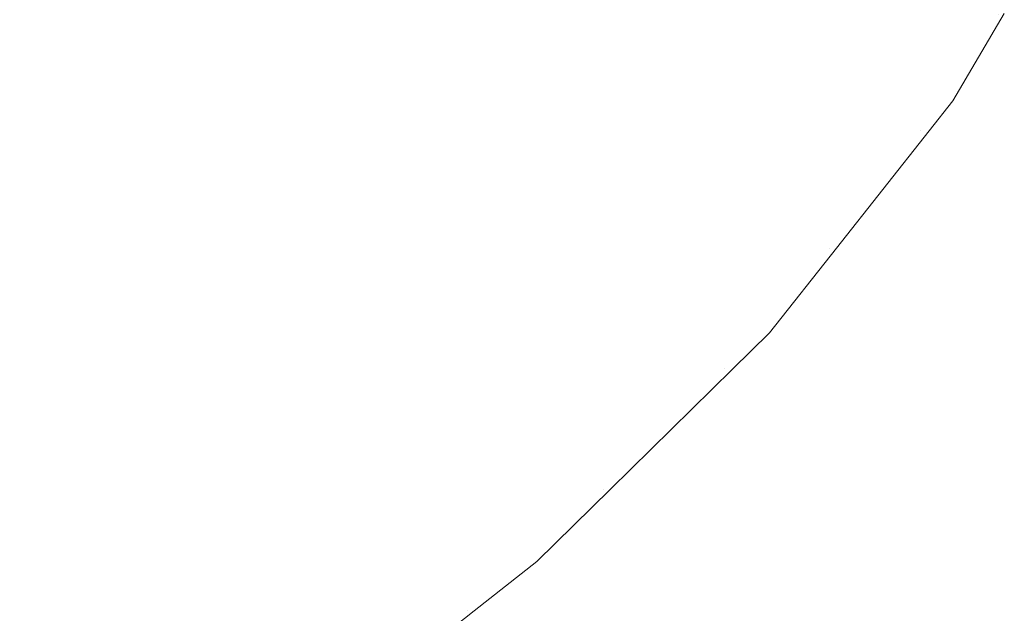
# Model space of a CAD drawing. Header units: centimetres. Extents: x 54.012 to 54.213, y 4.2 to 4.3.
# Tile 8 of 9: x 54.168 to 54.205, y 4.249 to 4.271. Entities that reach past the tile are written whole.
import ezdxf

# ---------------------------------------------------------------- set-up
doc = ezdxf.new("R2010")
doc.units = ezdxf.units.CM
doc.header["$LTSCALE"] = 2.54
doc.layers.add('Lucido design-1', color=7, linetype='Continuous')

# ---------------------------------------------------------------- blocks, each defined once
blk = doc.blocks.new('Gruppo-1')
at = {"color": 7, "linetype": 'Continuous', "lineweight": 9}
for points, invisible_edges in [([(54.182062, 4.274487, -2276.969229), (54.179552, 4.270705, -2276.969229), (54.174058, 4.271674, -2276.974297), (54.176485, 4.275331, -2276.974297)], 15), ([(54.182062, 4.274487, -2313.069229), (54.179552, 4.270705, -2313.069229), (54.174058, 4.271674, -2313.074297), (54.176485, 4.275331, -2313.074297)], 15), ([(54.187129, 4.27372, -2276.963922), (54.184545, 4.269825, -2276.963922), (54.179552, 4.270705, -2276.969229), (54.182062, 4.274487, -2276.969229)], 15), ([(54.187129, 4.27372, -2313.063922), (54.184545, 4.269825, -2313.063922), (54.179552, 4.270705, -2313.069229), (54.182062, 4.274487, -2313.069229)], 15), ([(54.191637, 4.273037, -2276.958396), (54.188986, 4.269042, -2276.958396), (54.184545, 4.269825, -2276.963922), (54.187129, 4.27372, -2276.963922)], 15), ([(54.191637, 4.273037, -2313.058396), (54.188986, 4.269042, -2313.058396), (54.184545, 4.269825, -2313.063922), (54.187129, 4.27372, -2313.063922)], 15), ([(54.195538, 4.272447, -2276.952675), (54.192829, 4.268365, -2276.952675), (54.188986, 4.269042, -2276.958396), (54.191637, 4.273037, -2276.958396)], 15), ([(54.195538, 4.272447, -2313.052675), (54.192829, 4.268365, -2313.052675), (54.188986, 4.269042, -2313.058396), (54.191637, 4.273037, -2313.058396)], 15), ([(54.165366, 4.269141, -2276.979109), (54.168114, 4.272721, -2276.979109), (54.174058, 4.271674, -2276.974297), (54.171205, 4.267957, -2276.974297)], 15), ([(54.165366, 4.269141, -2313.079109), (54.168114, 4.272721, -2313.079109), (54.174058, 4.271674, -2313.074297), (54.171205, 4.267957, -2313.074297)], 15), ([(54.198791, 4.271954, -2276.946785), (54.196035, 4.2678, -2276.946785), (54.192829, 4.268365, -2276.952675), (54.195538, 4.272447, -2276.952675)], 15), ([(54.198791, 4.271954, -2313.046785), (54.196035, 4.2678, -2313.046785), (54.192829, 4.268365, -2313.052675), (54.195538, 4.272447, -2313.052675)], 15), ([(54.201361, 4.271565, -2276.940757), (54.198567, 4.267354, -2276.940757), (54.196035, 4.2678, -2276.946785), (54.198791, 4.271954, -2276.946785)], 15), ([(54.201361, 4.271565, -2313.040757), (54.198567, 4.267354, -2313.040757), (54.196035, 4.2678, -2313.046785), (54.198791, 4.271954, -2313.046785)], 15), ([(54.171205, 4.267957, -2276.974297), (54.174058, 4.271674, -2276.974297), (54.179552, 4.270705, -2276.969229), (54.176602, 4.266862, -2276.969229)], 15), ([(54.171205, 4.267957, -2313.074297), (54.174058, 4.271674, -2313.074297), (54.179552, 4.270705, -2313.069229), (54.176602, 4.266862, -2313.069229)], 15), ([(54.203218, 4.271284, -2276.934621), (54.200396, 4.267031, -2276.934621), (54.198567, 4.267354, -2276.940757), (54.201361, 4.271565, -2276.940757)], 15), ([(54.203218, 4.271284, -2313.034621), (54.200396, 4.267031, -2313.034621), (54.198567, 4.267354, -2313.040757), (54.201361, 4.271565, -2313.040757)], 15), ([(54.204341, 4.271114, -2276.928414), (54.201502, 4.266836, -2276.928414), (54.200396, 4.267031, -2276.934621), (54.203218, 4.271284, -2276.934621)], 15), ([(54.204341, 4.271114, -2313.028414), (54.201502, 4.266836, -2313.028414), (54.200396, 4.267031, -2313.034621), (54.203218, 4.271284, -2313.034621)], 15), ([(54.202681, 4.267925, -2276.92217), (54.201502, 4.266836, -2276.928414), (54.204341, 4.271114, -2276.928414)], 11), ([(54.202681, 4.267925, -2313.02217), (54.201502, 4.266836, -2313.028414), (54.204341, 4.271114, -2313.028414)], 11), ([(54.204341, 4.271114, -2276.928414), (54.204572, 4.271142, -2276.92217), (54.202681, 4.267925, -2276.92217)], 9), ([(54.204341, 4.271114, -2313.028414), (54.204572, 4.271142, -2313.02217), (54.202681, 4.267925, -2313.02217)], 9), ([(54.176602, 4.266862, -2276.969229), (54.179552, 4.270705, -2276.969229), (54.184545, 4.269825, -2276.963922), (54.181507, 4.265868, -2276.963922)], 15), ([(54.176602, 4.266862, -2313.069229), (54.179552, 4.270705, -2313.069229), (54.184545, 4.269825, -2313.063922), (54.181507, 4.265868, -2313.063922)], 15), ([(54.181507, 4.265868, -2276.963922), (54.184545, 4.269825, -2276.963922), (54.188986, 4.269042, -2276.958396), (54.185869, 4.264983, -2276.958396)], 15), ([(54.181507, 4.265868, -2313.063922), (54.184545, 4.269825, -2313.063922), (54.188986, 4.269042, -2313.058396), (54.185869, 4.264983, -2313.058396)], 15), ([(54.171205, 4.267957, -2276.974297), (54.167897, 4.264193, -2276.974297), (54.162179, 4.265516, -2276.979109), (54.165366, 4.269141, -2276.979109)], 15), ([(54.171205, 4.267957, -2313.074297), (54.167897, 4.264193, -2313.074297), (54.162179, 4.265516, -2313.079109), (54.165366, 4.269141, -2313.079109)], 15), ([(54.185869, 4.264983, -2276.958396), (54.188986, 4.269042, -2276.958396), (54.192829, 4.268365, -2276.952675), (54.189645, 4.264217, -2276.952675)], 15), ([(54.185869, 4.264983, -2313.058396), (54.188986, 4.269042, -2313.058396), (54.192829, 4.268365, -2313.052675), (54.189645, 4.264217, -2313.052675)], 15), ([(54.189645, 4.264217, -2276.952675), (54.192829, 4.268365, -2276.952675), (54.196035, 4.2678, -2276.946785), (54.192794, 4.263579, -2276.946785)], 15), ([(54.189645, 4.264217, -2313.052675), (54.192829, 4.268365, -2313.052675), (54.196035, 4.2678, -2313.046785), (54.192794, 4.263579, -2313.046785)], 15), ([(54.176602, 4.266862, -2276.969229), (54.173182, 4.262971, -2276.969229), (54.167897, 4.264193, -2276.974297), (54.171205, 4.267957, -2276.974297)], 15), ([(54.176602, 4.266862, -2313.069229), (54.173182, 4.262971, -2313.069229), (54.167897, 4.264193, -2313.074297), (54.171205, 4.267957, -2313.074297)], 15), ([(54.202681, 4.267925, -2276.92217), (54.201808, 4.266822, -2276.92217), (54.201502, 4.266836, -2276.928414)], 10), ([(54.202681, 4.267925, -2313.02217), (54.201808, 4.266822, -2313.02217), (54.201502, 4.266836, -2313.028414)], 10), ([(54.192794, 4.263579, -2276.946785), (54.196035, 4.2678, -2276.946785), (54.198567, 4.267354, -2276.940757), (54.195282, 4.263074, -2276.940757)], 15), ([(54.192794, 4.263579, -2313.046785), (54.196035, 4.2678, -2313.046785), (54.198567, 4.267354, -2313.040757), (54.195282, 4.263074, -2313.040757)], 15), ([(54.195282, 4.263074, -2276.940757), (54.198567, 4.267354, -2276.940757), (54.200396, 4.267031, -2276.934621), (54.197079, 4.26271, -2276.934621)], 15), ([(54.195282, 4.263074, -2313.040757), (54.198567, 4.267354, -2313.040757), (54.200396, 4.267031, -2313.034621), (54.197079, 4.26271, -2313.034621)], 15), ([(54.181507, 4.265868, -2276.963922), (54.177985, 4.26186, -2276.963922), (54.173182, 4.262971, -2276.969229), (54.176602, 4.266862, -2276.969229)], 15), ([(54.181507, 4.265868, -2313.063922), (54.177985, 4.26186, -2313.063922), (54.173182, 4.262971, -2313.069229), (54.176602, 4.266862, -2313.069229)], 15), ([(54.197079, 4.26271, -2276.934621), (54.200396, 4.267031, -2276.934621), (54.201502, 4.266836, -2276.928414), (54.198166, 4.262489, -2276.928414)], 15), ([(54.197079, 4.26271, -2313.034621), (54.200396, 4.267031, -2313.034621), (54.201502, 4.266836, -2313.028414), (54.198166, 4.262489, -2313.028414)], 15), ([(54.198401, 4.262517, -2276.92217), (54.198166, 4.262489, -2276.928414), (54.201502, 4.266836, -2276.928414)], 11), ([(54.198401, 4.262517, -2313.02217), (54.198166, 4.262489, -2313.028414), (54.201502, 4.266836, -2313.028414)], 11), ([(54.201502, 4.266836, -2276.928414), (54.201808, 4.266822, -2276.92217), (54.198401, 4.262517, -2276.92217)], 9), ([(54.201502, 4.266836, -2313.028414), (54.201808, 4.266822, -2313.02217), (54.198401, 4.262517, -2313.02217)], 9), ([(54.185869, 4.264983, -2276.958396), (54.182257, 4.260872, -2276.958396), (54.177985, 4.26186, -2276.963922), (54.181507, 4.265868, -2276.963922)], 15), ([(54.185869, 4.264983, -2313.058396), (54.182257, 4.260872, -2313.058396), (54.177985, 4.26186, -2313.063922), (54.181507, 4.265868, -2313.063922)], 15), ([(54.189645, 4.264217, -2276.952675), (54.185954, 4.260017, -2276.952675), (54.182257, 4.260872, -2276.958396), (54.185869, 4.264983, -2276.958396)], 15), ([(54.189645, 4.264217, -2313.052675), (54.185954, 4.260017, -2313.052675), (54.182257, 4.260872, -2313.058396), (54.185869, 4.264983, -2313.058396)], 15), ([(54.164107, 4.260398, -2276.974297), (54.167897, 4.264193, -2276.974297), (54.173182, 4.262971, -2276.969229), (54.169263, 4.259047, -2276.969229)], 15), ([(54.164107, 4.260398, -2313.074297), (54.167897, 4.264193, -2313.074297), (54.173182, 4.262971, -2313.069229), (54.169263, 4.259047, -2313.069229)], 15), ([(54.192794, 4.263579, -2276.946785), (54.189038, 4.259304, -2276.946785), (54.185954, 4.260017, -2276.952675), (54.189645, 4.264217, -2276.952675)], 15), ([(54.192794, 4.263579, -2313.046785), (54.189038, 4.259304, -2313.046785), (54.185954, 4.260017, -2313.052675), (54.189645, 4.264217, -2313.052675)], 15), ([(54.195282, 4.263074, -2276.940757), (54.191473, 4.258741, -2276.940757), (54.189038, 4.259304, -2276.946785), (54.192794, 4.263579, -2276.946785)], 15), ([(54.195282, 4.263074, -2313.040757), (54.191473, 4.258741, -2313.040757), (54.189038, 4.259304, -2313.046785), (54.192794, 4.263579, -2313.046785)], 15), ([(54.169263, 4.259047, -2276.969229), (54.173182, 4.262971, -2276.969229), (54.177985, 4.26186, -2276.963922), (54.173949, 4.25782, -2276.963922)], 15), ([(54.169263, 4.259047, -2313.069229), (54.173182, 4.262971, -2313.069229), (54.177985, 4.26186, -2313.063922), (54.173949, 4.25782, -2313.063922)], 15), ([(54.197079, 4.26271, -2276.934621), (54.193233, 4.258334, -2276.934621), (54.191473, 4.258741, -2276.940757), (54.195282, 4.263074, -2276.940757)], 15), ([(54.197079, 4.26271, -2313.034621), (54.193233, 4.258334, -2313.034621), (54.191473, 4.258741, -2313.040757), (54.195282, 4.263074, -2313.040757)], 15), ([(54.198166, 4.262489, -2276.928414), (54.194297, 4.258088, -2276.928414), (54.193233, 4.258334, -2276.934621), (54.197079, 4.26271, -2276.934621)], 15), ([(54.198166, 4.262489, -2313.028414), (54.194297, 4.258088, -2313.028414), (54.193233, 4.258334, -2313.034621), (54.197079, 4.26271, -2313.034621)], 15), ([(54.195939, 4.259406, -2276.92217), (54.194297, 4.258088, -2276.928414), (54.198166, 4.262489, -2276.928414)], 11), ([(54.195939, 4.259406, -2313.02217), (54.194297, 4.258088, -2313.028414), (54.198166, 4.262489, -2313.028414)], 11), ([(54.198166, 4.262489, -2276.928414), (54.198401, 4.262517, -2276.92217), (54.195939, 4.259406, -2276.92217)], 9), ([(54.198166, 4.262489, -2313.028414), (54.198401, 4.262517, -2313.02217), (54.195939, 4.259406, -2313.02217)], 9), ([(54.173949, 4.25782, -2276.963922), (54.177985, 4.26186, -2276.963922), (54.182257, 4.260872, -2276.958396), (54.178117, 4.256728, -2276.958396)], 15), ([(54.173949, 4.25782, -2313.063922), (54.177985, 4.26186, -2313.063922), (54.182257, 4.260872, -2313.058396), (54.178117, 4.256728, -2313.058396)], 15), ([(54.178117, 4.256728, -2276.958396), (54.182257, 4.260872, -2276.958396), (54.185954, 4.260017, -2276.952675), (54.181724, 4.255782, -2276.952675)], 15), ([(54.178117, 4.256728, -2313.058396), (54.182257, 4.260872, -2313.058396), (54.185954, 4.260017, -2313.052675), (54.181724, 4.255782, -2313.052675)], 15), ([(54.169263, 4.259047, -2276.969229), (54.164818, 4.255109, -2276.969229), (54.159807, 4.256589, -2276.974297), (54.164107, 4.260398, -2276.974297)], 15), ([(54.169263, 4.259047, -2313.069229), (54.164818, 4.255109, -2313.069229), (54.159807, 4.256589, -2313.074297), (54.164107, 4.260398, -2313.074297)], 15), ([(54.181724, 4.255782, -2276.952675), (54.185954, 4.260017, -2276.952675), (54.189038, 4.259304, -2276.946785), (54.184733, 4.254994, -2276.946785)], 15), ([(54.181724, 4.255782, -2313.052675), (54.185954, 4.260017, -2313.052675), (54.189038, 4.259304, -2313.046785), (54.184733, 4.254994, -2313.046785)], 15), ([(54.184733, 4.254994, -2276.946785), (54.189038, 4.259304, -2276.946785), (54.191473, 4.258741, -2276.940757), (54.187109, 4.254372, -2276.940757)], 15), ([(54.184733, 4.254994, -2313.046785), (54.189038, 4.259304, -2313.046785), (54.191473, 4.258741, -2313.040757), (54.187109, 4.254372, -2313.040757)], 15), ([(54.195939, 4.259406, -2276.92217), (54.194586, 4.258074, -2276.92217), (54.194297, 4.258088, -2276.928414)], 10), ([(54.195939, 4.259406, -2313.02217), (54.194586, 4.258074, -2313.02217), (54.194297, 4.258088, -2313.028414)], 10), ([(54.173949, 4.25782, -2276.963922), (54.169371, 4.253764, -2276.963922), (54.164818, 4.255109, -2276.969229), (54.169263, 4.259047, -2276.969229)], 15), ([(54.173949, 4.25782, -2313.063922), (54.169371, 4.253764, -2313.063922), (54.164818, 4.255109, -2313.069229), (54.169263, 4.259047, -2313.069229)], 15), ([(54.187109, 4.254372, -2276.940757), (54.191473, 4.258741, -2276.940757), (54.193233, 4.258334, -2276.934621), (54.188826, 4.253922, -2276.934621)], 15), ([(54.187109, 4.254372, -2313.040757), (54.191473, 4.258741, -2313.040757), (54.193233, 4.258334, -2313.034621), (54.188826, 4.253922, -2313.034621)], 15), ([(54.188826, 4.253922, -2276.934621), (54.193233, 4.258334, -2276.934621), (54.194297, 4.258088, -2276.928414), (54.189864, 4.25365, -2276.928414)], 15), ([(54.188826, 4.253922, -2313.034621), (54.193233, 4.258334, -2313.034621), (54.194297, 4.258088, -2313.028414), (54.189864, 4.25365, -2313.028414)], 15), ([(54.178117, 4.256728, -2276.958396), (54.173421, 4.252567, -2276.958396), (54.169371, 4.253764, -2276.963922), (54.173949, 4.25782, -2276.963922)], 15), ([(54.178117, 4.256728, -2313.058396), (54.173421, 4.252567, -2313.058396), (54.169371, 4.253764, -2313.063922), (54.173949, 4.25782, -2313.063922)], 15), ([(54.190106, 4.253666, -2276.92217), (54.189864, 4.25365, -2276.928414), (54.194297, 4.258088, -2276.928414)], 11), ([(54.190106, 4.253666, -2313.02217), (54.189864, 4.25365, -2313.028414), (54.194297, 4.258088, -2313.028414)], 11), ([(54.194297, 4.258088, -2276.928414), (54.194586, 4.258074, -2276.92217), (54.190106, 4.253666, -2276.92217)], 9), ([(54.194297, 4.258088, -2313.028414), (54.194586, 4.258074, -2313.02217), (54.190106, 4.253666, -2313.02217)], 9), ([(54.181724, 4.255782, -2276.952675), (54.176927, 4.251531, -2276.952675), (54.173421, 4.252567, -2276.958396), (54.178117, 4.256728, -2276.958396)], 15), ([(54.181724, 4.255782, -2313.052675), (54.176927, 4.251531, -2313.052675), (54.173421, 4.252567, -2313.058396), (54.178117, 4.256728, -2313.058396)], 15), ([(54.184733, 4.254994, -2276.946785), (54.17985, 4.250668, -2276.946785), (54.176927, 4.251531, -2276.952675), (54.181724, 4.255782, -2276.952675)], 15), ([(54.184733, 4.254994, -2313.046785), (54.17985, 4.250668, -2313.046785), (54.176927, 4.251531, -2313.052675), (54.181724, 4.255782, -2313.052675)], 15), ([(54.159822, 4.251176, -2276.969229), (54.164818, 4.255109, -2276.969229), (54.169371, 4.253764, -2276.963922), (54.164226, 4.249713, -2276.963922)], 15), ([(54.159822, 4.251176, -2313.069229), (54.164818, 4.255109, -2313.069229), (54.169371, 4.253764, -2313.063922), (54.164226, 4.249713, -2313.063922)], 15), ([(54.187109, 4.254372, -2276.940757), (54.182159, 4.249986, -2276.940757), (54.17985, 4.250668, -2276.946785), (54.184733, 4.254994, -2276.946785)], 15), ([(54.187109, 4.254372, -2313.040757), (54.182159, 4.249986, -2313.040757), (54.17985, 4.250668, -2313.046785), (54.184733, 4.254994, -2313.046785)], 15), ([(54.188826, 4.253922, -2276.934621), (54.183827, 4.249493, -2276.934621), (54.182159, 4.249986, -2276.940757), (54.187109, 4.254372, -2276.940757)], 15), ([(54.188826, 4.253922, -2313.034621), (54.183827, 4.249493, -2313.034621), (54.182159, 4.249986, -2313.040757), (54.187109, 4.254372, -2313.040757)], 15), ([(54.189864, 4.25365, -2276.928414), (54.184836, 4.249195, -2276.928414), (54.183827, 4.249493, -2276.934621), (54.188826, 4.253922, -2276.934621)], 15), ([(54.189864, 4.25365, -2313.028414), (54.184836, 4.249195, -2313.028414), (54.183827, 4.249493, -2313.034621), (54.188826, 4.253922, -2313.034621)], 15), ([(54.164226, 4.249713, -2276.963922), (54.169371, 4.253764, -2276.963922), (54.173421, 4.252567, -2276.958396), (54.168144, 4.248412, -2276.958396)], 15), ([(54.164226, 4.249713, -2313.063922), (54.169371, 4.253764, -2313.063922), (54.173421, 4.252567, -2313.058396), (54.168144, 4.248412, -2313.058396)], 15), ([(54.187396, 4.250998, -2276.92217), (54.184836, 4.249195, -2276.928414), (54.189864, 4.25365, -2276.928414)], 11), ([(54.187396, 4.250998, -2313.02217), (54.184836, 4.249195, -2313.028414), (54.189864, 4.25365, -2313.028414)], 11), ([(54.189864, 4.25365, -2276.928414), (54.190106, 4.253666, -2276.92217), (54.187396, 4.250998, -2276.92217)], 9), ([(54.189864, 4.25365, -2313.028414), (54.190106, 4.253666, -2313.02217), (54.187396, 4.250998, -2313.02217)], 9), ([(54.168144, 4.248412, -2276.958396), (54.173421, 4.252567, -2276.958396), (54.176927, 4.251531, -2276.952675), (54.171534, 4.247286, -2276.952675)], 15), ([(54.168144, 4.248412, -2313.058396), (54.173421, 4.252567, -2313.058396), (54.176927, 4.251531, -2313.052675), (54.171534, 4.247286, -2313.052675)], 15), ([(54.171534, 4.247286, -2276.952675), (54.176927, 4.251531, -2276.952675), (54.17985, 4.250668, -2276.946785), (54.174362, 4.246347, -2276.946785)], 15), ([(54.171534, 4.247286, -2313.052675), (54.176927, 4.251531, -2313.052675), (54.17985, 4.250668, -2313.046785), (54.174362, 4.246347, -2313.046785)], 15), ([(54.187396, 4.250998, -2276.92217), (54.185098, 4.249191, -2276.92217), (54.184836, 4.249195, -2276.928414)], 10), ([(54.187396, 4.250998, -2313.02217), (54.185098, 4.249191, -2313.02217), (54.184836, 4.249195, -2313.028414)], 10), ([(54.174362, 4.246347, -2276.946785), (54.17985, 4.250668, -2276.946785), (54.182159, 4.249986, -2276.940757), (54.176595, 4.245606, -2276.940757)], 15), ([(54.174362, 4.246347, -2313.046785), (54.17985, 4.250668, -2313.046785), (54.182159, 4.249986, -2313.040757), (54.176595, 4.245606, -2313.040757)], 15), ([(54.176595, 4.245606, -2276.940757), (54.182159, 4.249986, -2276.940757), (54.183827, 4.249493, -2276.934621), (54.178209, 4.24507, -2276.934621)], 15), ([(54.176595, 4.245606, -2313.040757), (54.182159, 4.249986, -2313.040757), (54.183827, 4.249493, -2313.034621), (54.178209, 4.24507, -2313.034621)], 15), ([(54.178209, 4.24507, -2276.934621), (54.183827, 4.249493, -2276.934621), (54.184836, 4.249195, -2276.928414), (54.179185, 4.244746, -2276.928414)], 15), ([(54.178209, 4.24507, -2313.034621), (54.183827, 4.249493, -2313.034621), (54.184836, 4.249195, -2313.028414), (54.179185, 4.244746, -2313.028414)], 15), ([(54.179185, 4.244746, -2276.928414), (54.184836, 4.249195, -2276.928414), (54.185098, 4.249191, -2276.92217), (54.179435, 4.244735, -2276.92217)], 11), ([(54.179185, 4.244746, -2313.028414), (54.184836, 4.249195, -2313.028414), (54.185098, 4.249191, -2313.02217), (54.179435, 4.244735, -2313.02217)], 11)]:
    blk.add_3dface(points, dxfattribs=dict(at, invisible_edges=invisible_edges))

msp = doc.modelspace()

# ---------------------------------------------------------------- block references
at = {"layer": 'Lucido design-1', "color": 7}
msp.add_blockref('Gruppo-1', (0, 0), dxfattribs=at)

doc.saveas('drawing.dxf')
